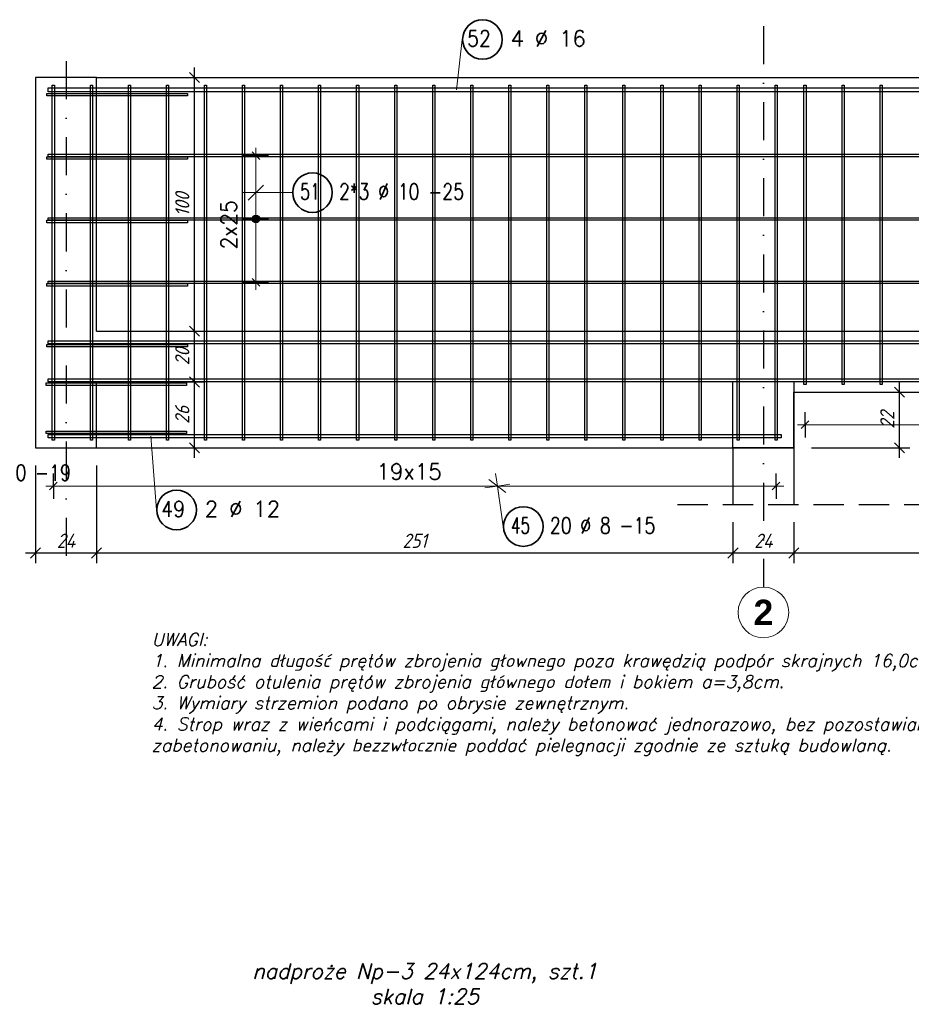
# Model space of a CAD drawing. Header units: millimetres. Extents: x -59549 to 24928, y -40343 to 39139.
# Tile 11 of 27: x -17073 to -13557, y -5470 to -1588. Entities that reach past the tile are written whole.
import ezdxf
from ezdxf.enums import TextEntityAlignment as Align

# ---------------------------------------------------------------- set-up
doc = ezdxf.new("R2010")
doc.units = ezdxf.units.MM
doc.header["$MEASUREMENT"] = 0
for name, pattern in [('DASHDOT', [25.4, 12.7, -6.35, 0, -6.35]), ('DASHDOTX2', [2, 1, -0.5, 0, -0.5]), ('Dot & Dashed', [335.138881, 176.388884, -88.194442, 0, -70.555556]), ('Hidden', [7.14375, 4.7625, -2.38125])]:
    doc.linetypes.add(name, pattern=pattern)
for name, color, linetype in [('k-nadproża', 4, 'Hidden'), ('k-osie', 1, 'DASHDOT'), ('k-schody', 2, 'Continuous'), ('k-wymiary', 1, 'Continuous'), ('k-ściany', 2, 'Continuous')]:
    doc.layers.add(name, color=color, linetype=linetype)
doc.layers.add('Ogólne', color=7, linetype='Continuous', lineweight=25)
doc.styles.add('50', font='romans.shx', dxfattribs={"width": 0.85, "oblique": 15, "height": 10})
doc.styles.add('ISO', font='ISOCP.SHX', dxfattribs={"oblique": 15})
doc.styles.add('ROMANS', font='romans__.ttf')
doc.styles.add('STYL_AUTOMATYCZNY_1', font='arialbd.ttf')
doc.dimstyles.new('ISO 1_20', dxfattribs={"dimtxt": 56, "dimasz": 40, "dimexe": 40, "dimexo": 70, "dimgap": 20, "dimtad": 1, "dimdec": 1, "dimlfac": 0.1, "dimdsep": 46, "dimtxsty": 'ISO', "dimblk": 'OBLIQUE', "dimcen": 0.09, "dimdle": 40, "dimclrd": 1, "dimclre": 1, "dimclrt": 2, "dimadec": 0, "dimazin": 0, "dimtfac": 1, "dimtdec": 1, "dimtix": 1, "dimtmove": 2, "dimatfit": 0, "dimfxl": 1, "dimtolj": 1, "dimtzin": 0, "dimlwd": -1, "dimlwe": -1, "dimarcsym": 0})

# ---------------------------------------------------------------- blocks, each defined once
blk = doc.blocks.new('_Oblique')
at = {"color": 0, "linetype": 'ByBlock', "lineweight": -2, "ltscale": 30}
blk.add_line((-0.5, -0.5), (0.5, 0.5), dxfattribs=at)
blk = doc.blocks.new('*D116')
at = {"layer": 'Defpoints', "color": 0}
for p in [(-17010.2, -3275.9), (-16770.2, -3275.9), (-16770.2, -3690.3)]:
    blk.add_point(p, dxfattribs=at)
at = {"layer": 'k-wymiary', "color": 1}
for p, q in [((-17010.2, -3345.9), (-17010.2, -3730.3)), ((-16770.2, -3345.9), (-16770.2, -3730.3)), ((-17050.2, -3690.3), (-16730.2, -3690.3))]:
    blk.add_line(p, q, dxfattribs=at)
at = {"layer": 'k-wymiary', "color": 1, "xscale": 40, "yscale": 40, "zscale": 40, "rotation": 180}
blk.add_blockref('_Oblique', (-17010.2, -3690.3), dxfattribs=at)
at = {"layer": 'k-wymiary', "color": 1, "xscale": 40, "yscale": 40, "zscale": 40}
blk.add_blockref('_Oblique', (-16770.2, -3690.3), dxfattribs=at)
at = {"layer": 'k-wymiary', "color": 2, "insert": (-16890.2, -3642.3), "char_height": 56, "attachment_point": 5, "style": 'ISO'}
blk.add_mtext('\\A1;24', dxfattribs=at)
blk = doc.blocks.new('*D117')
at = {"layer": 'Defpoints', "color": 0}
for p in [(-16770.2, -3275.9), (-14260.2, -3499.5), (-14260.2, -3690.3)]:
    blk.add_point(p, dxfattribs=at)
at = {"layer": 'k-wymiary', "color": 1}
for p, q in [((-16770.2, -3345.9), (-16770.2, -3730.3)), ((-14260.2, -3569.5), (-14260.2, -3730.3)), ((-16810.2, -3690.3), (-14220.2, -3690.3))]:
    blk.add_line(p, q, dxfattribs=at)
at = {"layer": 'k-wymiary', "color": 1, "xscale": 40, "yscale": 40, "zscale": 40, "rotation": 180}
blk.add_blockref('_Oblique', (-16770.2, -3690.3), dxfattribs=at)
at = {"layer": 'k-wymiary', "color": 1, "xscale": 40, "yscale": 40, "zscale": 40}
blk.add_blockref('_Oblique', (-14260.2, -3690.3), dxfattribs=at)
at = {"layer": 'k-wymiary', "color": 2, "insert": (-15515.2, -3642.3), "char_height": 56, "attachment_point": 5, "style": 'ISO'}
blk.add_mtext('\\A1;251', dxfattribs=at)
blk = doc.blocks.new('*D118')
at = {"layer": 'Defpoints', "color": 0}
for p in [(-12010.2, -2815.9), (-14020.2, -3499.5), (-12010.2, -3690.3)]:
    blk.add_point(p, dxfattribs=at)
at = {"layer": 'k-wymiary', "color": 1}
for p, q in [((-12010.2, -2885.9), (-12010.2, -3730.3)), ((-14020.2, -3569.5), (-14020.2, -3730.3)), ((-14060.2, -3690.3), (-11970.2, -3690.3))]:
    blk.add_line(p, q, dxfattribs=at)
at = {"layer": 'k-wymiary', "color": 1, "xscale": 40, "yscale": 40, "zscale": 40, "rotation": 180}
blk.add_blockref('_Oblique', (-14020.2, -3690.3), dxfattribs=at)
at = {"layer": 'k-wymiary', "color": 1, "xscale": 40, "yscale": 40, "zscale": 40}
blk.add_blockref('_Oblique', (-12010.2, -3690.3), dxfattribs=at)
at = {"layer": 'k-wymiary', "color": 2, "insert": (-13015.2, -3642.3), "char_height": 56, "attachment_point": 5, "style": 'ISO'}
blk.add_mtext('\\A1;201', dxfattribs=at)
blk = doc.blocks.new('*D119')
at = {"layer": 'Defpoints', "color": 0}
for p in [(-14260.2, -3499.5), (-14020.2, -3499.5), (-14020.2, -3690.3)]:
    blk.add_point(p, dxfattribs=at)
at = {"layer": 'k-wymiary', "color": 1}
for p, q in [((-14260.2, -3569.5), (-14260.2, -3730.3)), ((-14020.2, -3569.5), (-14020.2, -3730.3)), ((-14300.2, -3690.3), (-13980.2, -3690.3))]:
    blk.add_line(p, q, dxfattribs=at)
at = {"layer": 'k-wymiary', "color": 1, "xscale": 40, "yscale": 40, "zscale": 40, "rotation": 180}
blk.add_blockref('_Oblique', (-14260.2, -3690.3), dxfattribs=at)
at = {"layer": 'k-wymiary', "color": 1, "xscale": 40, "yscale": 40, "zscale": 40}
blk.add_blockref('_Oblique', (-14020.2, -3690.3), dxfattribs=at)
at = {"layer": 'k-wymiary', "color": 2, "insert": (-14140.2, -3642.3), "char_height": 56, "attachment_point": 5, "style": 'ISO'}
blk.add_mtext('\\A1;24', dxfattribs=at)
blk = doc.blocks.new('*D120')
at = {"layer": 'Defpoints', "color": 0}
for p in [(-16770.2, -3016.1), (-16383.9, -3016.1), (-16770.2, -3275.9)]:
    blk.add_point(p, dxfattribs=at)
at = {"layer": 'k-wymiary', "color": 1}
for p, q in [((-16383.9, -3315.9), (-16383.9, -2976.1)), ((-16700.2, -3016.1), (-16343.9, -3016.1)), ((-16700.2, -3275.9), (-16343.9, -3275.9))]:
    blk.add_line(p, q, dxfattribs=at)
at = {"layer": 'k-wymiary', "color": 1, "xscale": 40, "yscale": 40, "zscale": 40}
for p, rotation in [((-16383.9, -3016.1), 90), ((-16383.9, -3275.9), 270)]:
    blk.add_blockref('_Oblique', p, dxfattribs=dict(at, rotation=rotation))
at = {"layer": 'k-wymiary', "color": 2, "insert": (-16431.9, -3146), "char_height": 56, "attachment_point": 5, "rotation": 90, "style": 'ISO'}
blk.add_mtext('\\A1;26', dxfattribs=at)
blk = doc.blocks.new('*D121')
at = {"layer": 'Defpoints', "color": 0}
for p in [(-16770.2, -2815.9), (-16383.9, -2815.9), (-16770.2, -3016.1)]:
    blk.add_point(p, dxfattribs=at)
at = {"layer": 'k-wymiary', "color": 1}
for p, q in [((-16383.9, -3056.1), (-16383.9, -2775.9)), ((-16700.2, -2815.9), (-16343.9, -2815.9)), ((-16700.2, -3016.1), (-16343.9, -3016.1))]:
    blk.add_line(p, q, dxfattribs=at)
at = {"layer": 'k-wymiary', "color": 1, "xscale": 40, "yscale": 40, "zscale": 40}
for p, rotation in [((-16383.9, -2815.9), 90), ((-16383.9, -3016.1), 270)]:
    blk.add_blockref('_Oblique', p, dxfattribs=dict(at, rotation=rotation))
at = {"layer": 'k-wymiary', "color": 2, "insert": (-16431.9, -2916), "char_height": 56, "attachment_point": 5, "rotation": 90, "style": 'ISO'}
blk.add_mtext('\\A1;20', dxfattribs=at)
blk = doc.blocks.new('*D122')
at = {"layer": 'Defpoints', "color": 0}
for p in [(-16770.2, -1815.9), (-16383.9, -1815.9), (-16770.2, -2815.9)]:
    blk.add_point(p, dxfattribs=at)
at = {"layer": 'k-wymiary', "color": 1}
for p, q in [((-16383.9, -2855.9), (-16383.9, -1775.9)), ((-16700.2, -1815.9), (-16343.9, -1815.9)), ((-16700.2, -2815.9), (-16343.9, -2815.9))]:
    blk.add_line(p, q, dxfattribs=at)
at = {"layer": 'k-wymiary', "color": 1, "xscale": 40, "yscale": 40, "zscale": 40}
for p, rotation in [((-16383.9, -1815.9), 90), ((-16383.9, -2815.9), 270)]:
    blk.add_blockref('_Oblique', p, dxfattribs=dict(at, rotation=rotation))
at = {"layer": 'k-wymiary', "color": 2, "insert": (-16431.9, -2315.9), "char_height": 56, "attachment_point": 5, "rotation": 90, "style": 'ISO'}
blk.add_mtext('\\A1;100', dxfattribs=at)
blk = doc.blocks.new('*D125')
at = {"layer": 'Defpoints', "color": 0}
for p in [(-14020.2, -3056.1), (-13603.5, -3056.1), (-14020.2, -3275.9)]:
    blk.add_point(p, dxfattribs=at)
at = {"layer": 'k-wymiary', "color": 1}
for p, q in [((-13603.5, -3315.9), (-13603.5, -3016.1)), ((-13950.2, -3056.1), (-13563.5, -3056.1)), ((-13950.2, -3275.9), (-13563.5, -3275.9))]:
    blk.add_line(p, q, dxfattribs=at)
at = {"layer": 'k-wymiary', "color": 1, "xscale": 40, "yscale": 40, "zscale": 40}
for p, rotation in [((-13603.5, -3056.1), 90), ((-13603.5, -3275.9), 270)]:
    blk.add_blockref('_Oblique', p, dxfattribs=dict(at, rotation=rotation))
at = {"layer": 'k-wymiary', "color": 2, "insert": (-13651.6, -3166), "char_height": 56, "attachment_point": 5, "rotation": 90, "style": 'ISO'}
blk.add_mtext('\\A1;22', dxfattribs=at)
blk = doc.blocks.new('KRESKOWANIE_28')
at = {"layer": 'Ogólne', "color": 7, "linetype": 'Continuous', "lineweight": 18, "transparency": 33554687}
for p, q in [((-15.1893, -3.4265), (-15.1964, -3.377)), ((-15.1554, -3.452), (-15.2233, -3.401)), ((-15.1893, -3.4265), (-15.2388, -3.4335)), ((-15.1893, -3.4265), (-15.1398, -3.4194)), ((-15.1666, -3.5863), (-15.1893, -3.4265)), ((-15.1893, -3.4265), (-15.1823, -3.476))]:
    blk.add_line(p, q, dxfattribs=at)
blk = doc.blocks.new('KRESKOWANIE_32')
at = {"layer": 'Ogólne', "color": 7, "linetype": 'Continuous', "lineweight": 18, "transparency": 33554687}
for p, q in [((-16.1114, -2.2395), (-16.1714, -2.2995)), ((-16.1414, -2.2695), (-16.1414, -2.2195)), ((-16.1414, -2.2695), (-16.1914, -2.2695)), ((-15.998, -2.2695), (-16.1414, -2.2695)), ((-16.1414, -2.2695), (-16.0914, -2.2695)), ((-16.1414, -2.2695), (-16.1414, -2.3195))]:
    blk.add_line(p, q, dxfattribs=at)

msp = doc.modelspace()

# ---------------------------------------------------------------- hatches: boundary and pattern name
at = {"layer": 'Ogólne', "linetype": 'Continuous', "lineweight": 25, "transparency": 33554687}
for points in [[(-16156.37, -2373.28), (-16126.37, -2373.28), (-16128.47, -2365.78)], [(-16156.37, -2373.28), (-16128.47, -2365.78), (-16154.27, -2365.78)], [(-16154.27, -2365.78), (-16128.47, -2365.78), (-16133.87, -2360.38)], [(-16154.27, -2365.78), (-16133.87, -2360.38), (-16148.87, -2360.38)], [(-16148.87, -2360.38), (-16133.87, -2360.38), (-16141.37, -2358.28)], [(-16154.27, -2380.78), (-16126.37, -2373.28), (-16156.37, -2373.28)], [(-16154.27, -2380.78), (-16128.47, -2380.78), (-16126.37, -2373.28)], [(-16148.87, -2386.18), (-16128.47, -2380.78), (-16154.27, -2380.78)], [(-16148.87, -2386.18), (-16133.87, -2386.18), (-16128.47, -2380.78)], [(-16133.87, -2386.18), (-16148.87, -2386.18), (-16141.37, -2388.28)]]:
    msp.add_hatch(color=7, dxfattribs=at).paths.add_polyline_path(points)

# ---------------------------------------------------------------- linework, layer by layer
at = {"layer": 'k-osie', "linetype": 'DASHDOTX2', "ltscale": 150}
for p, q in [((-14140.21, -1612.68), (-14140.21, -3824.74)), ((-16890.21, -1750.9), (-16890.21, -3703.18))]:
    msp.add_line(p, q, dxfattribs=at)
at = {"layer": 'k-osie', "color": 3, "linetype": 'Continuous', "lineweight": 13}
msp.add_circle((-14140.21, -3924.74), 100, dxfattribs=at)
at = {"layer": 'k-schody'}
msp.add_line((-14260.21, -3275.9), (-14260.21, -3499.54), dxfattribs=at)
at = {"layer": 'k-schody', "color": 1}
msp.add_line((-14020.21, -3275.9), (-14020.21, -3499.54), dxfattribs=at)
at = {"layer": 'k-schody'}
for points in [[(-17010.21, -1815.9), (-17010.21, -3275.9), (-14020.21, -3275.9), (-14020.21, -3056.1), (-11832.69, -3056.1)], [(-16770.21, -1815.9), (-17010.21, -1815.9), (-17010.21, -3275.9), (-16770.21, -3275.9)], [(-16770.21, -1815.9), (-12010.21, -1815.9)]]:
    msp.add_lwpolyline(points, dxfattribs=at)
at = {"layer": 'k-schody', "color": 1}
for points in [[(-16770.21, -2815.9), (-16770.21, -1815.9)], [(-16770.21, -2815.9), (-11832.69, -2815.9)], [(-16770.21, -3275.9), (-16770.21, -3016.1)], [(-14260.21, -3016.1), (-16770.21, -3016.1)], [(-14020.21, -3016.1), (-14020.21, -3275.9), (-14260.21, -3275.9), (-14260.21, -3016.1)], [(-11832.69, -3016.1), (-14020.21, -3016.1)]]:
    msp.add_lwpolyline(points, dxfattribs=at)
at = {"layer": 'k-ściany', "color": 1, "linetype": 'Hidden', "ltscale": 25}
msp.add_line((-14478.41, -3499.54), (-11550.8, -3499.54), dxfattribs=at)
at = {"layer": 'Ogólne', "color": 7, "linetype": 'Continuous', "lineweight": 18, "transparency": 33554687}
for p, q in [((-15327.68, -1665.82), (-15350.43, -1863.9)), ((-16141.37, -2123.28), (-16141.37, -2093.28)), ((-16141.37, -2373.28), (-16141.37, -2123.28)), ((-16141.37, -2623.28), (-16141.37, -2373.28)), ((-16141.37, -2623.28), (-16141.37, -2653.28)), ((-13976.27, -3184.66), (-14006.27, -3184.66)), ((-16533.59, -3520.96), (-16556.34, -3229.9)), ((-16940.21, -3426.5), (-16970.21, -3426.5)), ((-14090.21, -3426.5), (-14060.21, -3426.5))]:
    msp.add_line(p, q, dxfattribs=at)
at = {"layer": 'Ogólne', "color": 7, "linetype": 'Continuous', "lineweight": 25, "transparency": 33554687}
for p, q in [((-16141.37, -2123.28), (-16191.37, -2123.28)), ((-16126.37, -2138.28), (-16156.37, -2108.28)), ((-16141.37, -2123.28), (-16091.37, -2123.28)), ((-16141.37, -2373.28), (-16191.37, -2373.28)), ((-16141.37, -2373.28), (-16091.37, -2373.28)), ((-16141.37, -2623.28), (-16191.37, -2623.28)), ((-16126.37, -2638.28), (-16156.37, -2608.28)), ((-16141.37, -2623.28), (-16091.37, -2623.28)), ((-13976.27, -3184.66), (-13976.27, -3134.66)), ((-13991.27, -3199.66), (-13961.27, -3169.66)), ((-13976.27, -3184.66), (-13976.27, -3234.66)), ((-16940.21, -3426.5), (-16940.21, -3376.5)), ((-14090.21, -3426.5), (-14090.21, -3376.5)), ((-16955.21, -3441.5), (-16925.21, -3411.5)), ((-14105.21, -3441.5), (-14075.21, -3411.5)), ((-16940.21, -3426.5), (-16940.21, -3476.5)), ((-14090.21, -3426.5), (-14090.21, -3476.5))]:
    msp.add_line(p, q, dxfattribs=at)
for points in [[(-12066.21, -2816.64), (-12066.21, -1948.61), (-12068.21, -1934.3), (-12073.02, -1919.69), (-12080.53, -1906.29), (-12089.67, -1895.35), (-12100.61, -1886.21), (-12114.01, -1878.7), (-12128.62, -1873.89), (-12142.93, -1871.9), (-16960.21, -1871.9), (-16960.21, -1855.9), (-12141.83, -1855.9), (-12124.98, -1858.24), (-12107.54, -1863.99), (-12091.49, -1872.98), (-12078.31, -1883.99), (-12067.29, -1897.17), (-12058.31, -1913.22), (-12052.56, -1930.67), (-12050.21, -1947.51), (-12050.21, -2816.64), (-12066.21, -2816.64)], [(-16944.21, -3245.9), (-16944.21, -1845.9), (-16936.21, -1845.9), (-16936.21, -3245.9), (-16944.21, -3245.9)], [(-16794.21, -3245.9), (-16794.21, -1845.9), (-16786.21, -1845.9), (-16786.21, -3245.9), (-16794.21, -3245.9)], [(-16644.21, -3245.9), (-16644.21, -1845.9), (-16636.21, -1845.9), (-16636.21, -3245.9), (-16644.21, -3245.9)], [(-16494.21, -3245.9), (-16494.21, -1845.9), (-16486.21, -1845.9), (-16486.21, -3245.9), (-16494.21, -3245.9)], [(-16344.21, -3245.9), (-16344.21, -1845.9), (-16336.21, -1845.9), (-16336.21, -3245.9), (-16344.21, -3245.9)], [(-16194.21, -3245.9), (-16194.21, -1845.9), (-16186.21, -1845.9), (-16186.21, -3245.9), (-16194.21, -3245.9)], [(-16044.21, -3245.9), (-16044.21, -1845.9), (-16036.21, -1845.9), (-16036.21, -3245.9), (-16044.21, -3245.9)], [(-15894.21, -3245.9), (-15894.21, -1845.9), (-15886.21, -1845.9), (-15886.21, -3245.9), (-15894.21, -3245.9)], [(-15744.21, -3245.9), (-15744.21, -1845.9), (-15736.21, -1845.9), (-15736.21, -3245.9), (-15744.21, -3245.9)], [(-15594.21, -3245.9), (-15594.21, -1845.9), (-15586.21, -1845.9), (-15586.21, -3245.9), (-15594.21, -3245.9)], [(-15444.21, -3245.9), (-15444.21, -1845.9), (-15436.21, -1845.9), (-15436.21, -3245.9), (-15444.21, -3245.9)], [(-15294.21, -3245.9), (-15294.21, -1845.9), (-15286.21, -1845.9), (-15286.21, -3245.9), (-15294.21, -3245.9)], [(-15144.21, -3245.9), (-15144.21, -1845.9), (-15136.21, -1845.9), (-15136.21, -3245.9), (-15144.21, -3245.9)], [(-14994.21, -3245.9), (-14994.21, -1845.9), (-14986.21, -1845.9), (-14986.21, -3245.9), (-14994.21, -3245.9)], [(-14844.21, -3245.9), (-14844.21, -1845.9), (-14836.21, -1845.9), (-14836.21, -3245.9), (-14844.21, -3245.9)], [(-14694.21, -3245.9), (-14694.21, -1845.9), (-14686.21, -1845.9), (-14686.21, -3245.9), (-14694.21, -3245.9)], [(-14544.21, -3245.9), (-14544.21, -1845.9), (-14536.21, -1845.9), (-14536.21, -3245.9), (-14544.21, -3245.9)], [(-14394.21, -3245.9), (-14394.21, -1845.9), (-14386.21, -1845.9), (-14386.21, -3245.9), (-14394.21, -3245.9)], [(-14244.21, -3245.9), (-14244.21, -1845.9), (-14236.21, -1845.9), (-14236.21, -3245.9), (-14244.21, -3245.9)], [(-14094.21, -3245.9), (-14094.21, -1845.9), (-14086.21, -1845.9), (-14086.21, -3245.9), (-14094.21, -3245.9)], [(-13980.27, -3026.1), (-13980.27, -1845.9), (-13972.27, -1845.9), (-13972.27, -3026.1), (-13980.27, -3026.1)], [(-13830.27, -3026.1), (-13830.27, -1845.9), (-13822.27, -1845.9), (-13822.27, -3026.1), (-13830.27, -3026.1)], [(-13680.27, -3026.1), (-13680.27, -1845.9), (-13672.27, -1845.9), (-13672.27, -3026.1), (-13680.27, -3026.1)], [(-16411.79, -1888.16), (-16965.21, -1888.16), (-16965.21, -1878.16), (-16411.79, -1878.16), (-16411.79, -1888.16)], [(-16411.79, -2138.16), (-16965.21, -2138.16), (-16965.21, -2128.16), (-16411.79, -2128.16), (-16411.79, -2138.16)], [(-16960.21, -2118.28), (-12080.21, -2118.28), (-12080.21, -2128.28), (-16960.21, -2128.28), (-16960.21, -2118.28)], [(-16960.21, -2368.28), (-12080.21, -2368.28), (-12080.21, -2378.28), (-16960.21, -2378.28), (-16960.21, -2368.28)], [(-16411.79, -2388.16), (-16965.21, -2388.16), (-16965.21, -2378.16), (-16411.79, -2378.16), (-16411.79, -2388.16)], [(-16411.79, -2638.16), (-16965.21, -2638.16), (-16965.21, -2628.16), (-16411.79, -2628.16), (-16411.79, -2638.16)], [(-16960.21, -2618.28), (-12080.21, -2618.28), (-12080.21, -2628.28), (-16960.21, -2628.28), (-16960.21, -2618.28)], [(-16411.79, -2878.16), (-16965.21, -2878.16), (-16965.21, -2868.16), (-16411.79, -2868.16), (-16411.79, -2878.16)], [(-16960.21, -2854.1), (-11620.21, -2854.1), (-11620.21, -2866.1), (-16960.21, -2866.1), (-16960.21, -2854.1)], [(-16414.72, -3029.83), (-16968.14, -3029.83), (-16968.14, -3019.83), (-16414.72, -3019.83), (-16414.72, -3029.83)], [(-16960.21, -3004.1), (-11620.21, -3004.1), (-11620.21, -3016.1), (-16960.21, -3016.1), (-16960.21, -3004.1)], [(-16414.72, -3219.83), (-16968.14, -3219.83), (-16968.14, -3209.83), (-16414.72, -3209.83), (-16414.72, -3219.83)], [(-16960.21, -3223.9), (-14070.21, -3223.9), (-14070.21, -3235.9), (-16960.21, -3235.9), (-16960.21, -3223.9)]]:
    msp.add_lwpolyline(points, dxfattribs=at)
at = {"layer": 'Ogólne', "color": 7, "linetype": 'Continuous', "lineweight": 18, "transparency": 33554687}
for points in [[(-13976.27, -3184.66), (-13550.69, -3184.66), (-13550.69, -3184.66), (-12776.27, -3184.66)], [(-16940.21, -3426.5), (-15720.05, -3426.5), (-15720.05, -3426.5), (-14090.21, -3426.5)]]:
    msp.add_lwpolyline(points, dxfattribs=at)
at = {"layer": 'Ogólne', "color": 6, "linetype": 'Continuous', "lineweight": 35, "transparency": 33554687}
for centre in [(-15248.04, -1665.72), (-15918.35, -2269.38), (-16453.95, -3520.85), (-15086.96, -3586.15)]:
    msp.add_circle(centre, 78.12, dxfattribs=at)
at = {"layer": 'Ogólne', "color": 7, "linetype": 'Continuous', "lineweight": 25, "transparency": 33554687}
msp.add_circle((-16141.37, -2373.28), 15, dxfattribs=at)

# ---------------------------------------------------------------- block references
at = {"layer": 'Ogólne', "color": 7, "linetype": 'Continuous', "lineweight": 18, "transparency": 33554687, "xscale": 1000, "yscale": 1000, "zscale": 1000}
for name in ['KRESKOWANIE_32', 'KRESKOWANIE_28']:
    msp.add_blockref(name, (0, 0), dxfattribs=at)

# ---------------------------------------------------------------- texts
at = {"layer": 'k-nadproża', "color": 2, "linetype": 'Dot & Dashed', "ltscale": 1.5, "style": '50'}
for s, insert, char_height, width, attachment_point in [('{\\W1;UWAGI:\\P1. \\A1;Minimalna długość prętów zbrojenia głownego poza krawędzią podpór skrajnych 16,0cm.\\P2. Grubość otulenia prętów zbrojenia głównego dołem i bokiem a=3,8cm.\\P3\\A0;. Wymiary strzemion podano po obrysie zewnętrznym.\\P4. \\H0.99997x;Strop wraz z wieńcami i podciągami, należy betonować jednorazowo, bez pozostawiania przerw roboczych. Beton stropu po zabetonowaniu, należy bezzwłocznie poddać pielegnacji zgodnie ze sztuką budowlaną.\\P\\P  }', (-16552.34, -4006.6), 50, 4759.6586, 1), ('{\\W1;nadproże Np-3 24x124cm, szt.1\\Pskala 1:25 }', (-15475.33, -5469.05), 60, 1570.8199, 8)]:
    msp.add_mtext(s, dxfattribs=dict(at, insert=insert, char_height=char_height, width=width, attachment_point=attachment_point))
at = {"layer": 'k-osie', "color": 7, "lineweight": 13, "style": 'STYL_AUTOMATYCZNY_1'}
msp.add_attdef('2', text='1', height=100, dxfattribs=at).set_placement((-14140.21, -3874.74), align=Align.TOP_CENTER)
at = {"layer": 'Ogólne', "color": 7, "linetype": 'Continuous', "lineweight": 25, "transparency": 33554687, "char_height": 62.5, "attachment_point": 7, "style": 'ROMANS'}
for s, insert, width in [('\\W0.88;\\fRomanS|i1|b0|c0|p0;52', (-15308.88, -1692.91), 149.0931), ('\\W0.99;\\fRomanS|i1|b0|c0|p0; 4 %%c 16 ', (-15179.48, -1692.91), 529.4093), ('\\W0.99;\\fRomanS|i1|b0|c0|p0;19x15', (-15665.83, -3400.67), 326.0506), ('\\W0.80;\\fRomanS|i1|b0|c0|p0; 2 %%c 10 -19 ', (-17321.01, -3405.37), 635.1401), ('\\W0.88;\\fRomanS|i1|b0|c0|p0;49', (-16514.79, -3548.04), 149.0931), ('\\W0.99;\\fRomanS|i1|b0|c0|p0; 2 %%c 12 ', (-16385.4, -3548.04), 529.4093), ('\\W0.70;\\fRomanS|i1|b0|c0|p0;45', (-15135.63, -3613.34), 119.2744), ('\\W0.80;\\fRomanS|i1|b0|c0|p0; 20 %%c 8 -15 ', (-15016.49, -3613.34), 634.9466)]:
    msp.add_mtext(s, dxfattribs=dict(at, insert=insert, width=width))
for s, insert, width, rotation in [('\\W0.73;\\fRomanS|i1|b0|c0|p0;51', (-15967.02, -2296.56), 120.2505, 360), ('\\W0.80;\\fRomanS|i1|b0|c0|p0; 2*3 %%c 10 -25 ', (-15847.88, -2296.56), 722.8036, 360), ('\\W0.94;\\fRomanS|i1|b0|c0|p0;2x25', (-16217.2, -2493.47), 263.6377, 90)]:
    msp.add_mtext(s, dxfattribs=dict(at, insert=insert, width=width, rotation=rotation))

# ---------------------------------------------------------------- dimensions: what is measured, and where the dimension line sits
at = {"layer": 'k-wymiary', "color": 4}
for base, p1, p2, picture, middle in [((-16383.93, -1815.9), (-16770.21, -2815.9), (-16770.21, -1815.9), '*D122', (-16431.93, -2315.9)), ((-16383.93, -2815.9), (-16770.21, -3016.1), (-16770.21, -2815.9), '*D121', (-16431.94, -2916)), ((-16383.93, -3016.1), (-16770.21, -3275.9), (-16770.21, -3016.1), '*D120', (-16431.94, -3146)), ((-13603.55, -3056.1), (-14020.21, -3275.9), (-14020.21, -3056.1), '*D125', (-13651.55, -3166))]:
    dim = msp.add_linear_dim(base=base, p1=p1, p2=p2, angle=90, dimstyle='ISO 1_20', dxfattribs=at)
    dim.commit()
    dim.dimension.update_dxf_attribs({"geometry": picture, "text_midpoint": middle})
for base, p1, p2, picture, middle in [((-12010.21, -3690.29), (-14020.21, -3499.54), (-12010.21, -2815.9), '*D118', (-13015.21, -3642.28)), ((-16770.21, -3690.29), (-17010.21, -3275.9), (-16770.21, -3275.9), '*D116', (-16890.21, -3642.28)), ((-14260.21, -3690.29), (-16770.21, -3275.9), (-14260.21, -3499.54), '*D117', (-15515.21, -3642.28)), ((-14020.21, -3690.29), (-14260.21, -3499.54), (-14020.21, -3499.54), '*D119', (-14140.21, -3642.28))]:
    dim = msp.add_linear_dim(base=base, p1=p1, p2=p2, dimstyle='ISO 1_20', dxfattribs=at)
    dim.commit()
    dim.dimension.update_dxf_attribs({"geometry": picture, "text_midpoint": middle})

doc.saveas('drawing.dxf')
